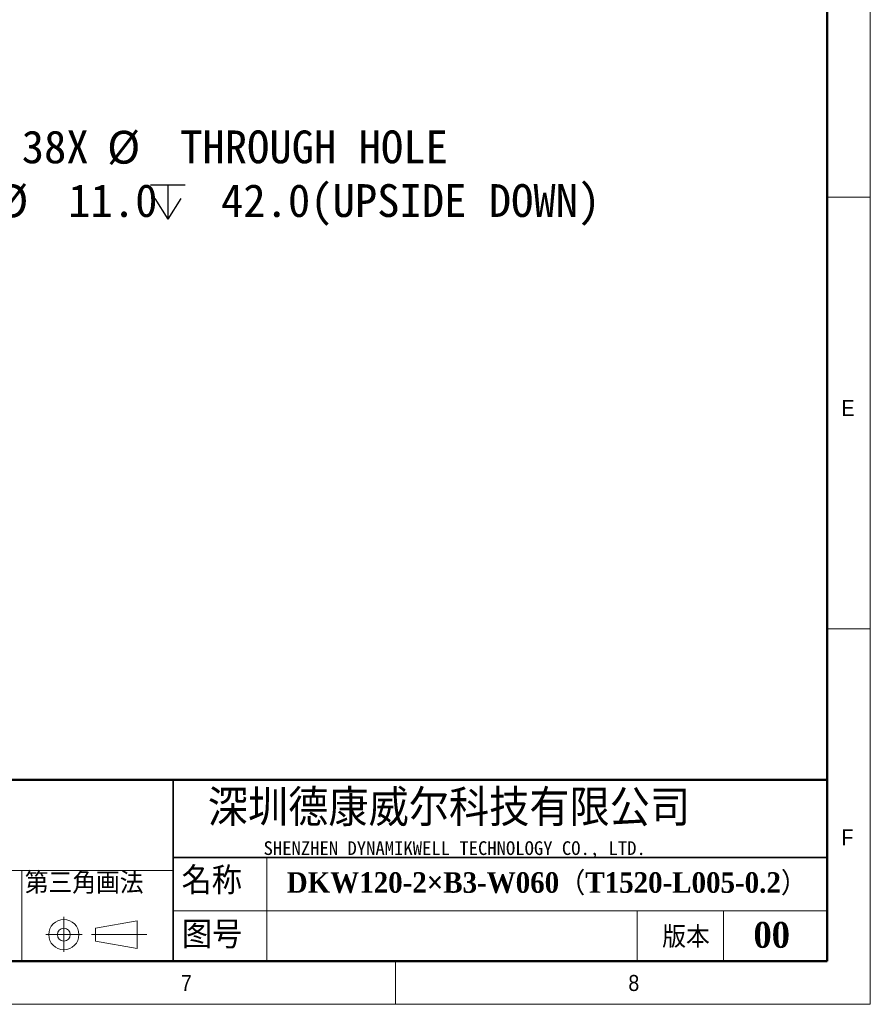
# Model space of a CAD drawing. Header units: millimetres. Extents: x 40 to 3320, y 40 to 2336.
# Tile 6 of 11: x 2532 to 3320, y 40 to 952. Entities that reach past the tile are written whole.
import ezdxf

# ---------------------------------------------------------------- set-up
doc = ezdxf.new("R2010")
doc.units = ezdxf.units.MM
doc.header["$LTSCALE"] = 8
doc.layers.add('DIMNS', color=7, linetype='Continuous')
doc.layers.add('黑色实线', color=7, linetype='Continuous')
doc.styles.add('SLDTEXTSTYLE1', font='Gothic.ttf', dxfattribs={"width": 0.913})
doc.styles.add('SLDTEXTSTYLE2', font='timesbd.ttf', dxfattribs={"width": 0.933})
doc.styles.add('SLDTEXTSTYLE4', font='txt', dxfattribs={"bigfont": 'bigfont'})
doc.styles.add('SLDTEXTSTYLE5', font='txt', dxfattribs={"bigfont": 'bigfont'})
doc.styles.add('SLDTEXTSTYLE6', font='txt')
doc.styles.add('SLDTEXTSTYLE7', font='timesbd.ttf', dxfattribs={"width": 0.933, "bigfont": 'bigfont'})
doc.styles.add('SLDTEXTSTYLE8', font='txt')
doc.dimstyles.new('SLDDIMSTYLE7', dxfattribs={"dimtxt": 30.4, "dimasz": 16, "dimexe": 0, "dimexo": 0.0625, "dimgap": 7.6, "dimtad": 0, "dimtih": 1, "dimtoh": 1, "dimdec": 1, "dimrnd": 1e-09, "dimzin": 4, "dimdsep": 46, "dimtxsty": 'SLDTEXTSTYLE8', "dimsah": 1, "dimcen": 0, "dimadec": 0, "dimazin": 1, "dimtfac": 1, "dimtdec": 1, "dimtofl": 0, "dimtmove": 0, "dimatfit": 3, "dimfxl": 0, "dimfrac": 2, "dimtolj": 1, "dimtzin": 12, "dimarcsym": 0})

# ---------------------------------------------------------------- blocks, each defined once
blk = doc.blocks.new('SW_SYMBOL_HOLE_SPOT')
at = {"layer": '黑色实线', "color": 0}
for p, q in [((0, 7000), (0, 600)), ((12800, 600), (12800, 7000)), ((0, 600), (12800, 600))]:
    blk.add_line(p, q, dxfattribs=at)
blk = doc.blocks.new('SW_SYMBOL_HOLE_DEPTH')
at = {"layer": '黑色实线', "color": 0}
for p, q in [((0, 7000), (6400, 7000)), ((3200, 7000), (3200, 600)), ((800, 4440), (3200, 600)), ((5600, 4440), (3200, 600))]:
    blk.add_line(p, q, dxfattribs=at)
blk = doc.blocks.new('_D_30')
at = {"layer": '黑色实线'}
for p, q in [((2343.77, 735.1), (2386.7, 809.46)), ((2386.7, 809.46), (2412.35, 809.46))]:
    blk.add_line(p, q, dxfattribs=at)
blk.add_solid([(2343.77, 735.1), (2353.85, 747.76), (2349.69, 750.16)], dxfattribs=at)
at = {"layer": '黑色实线', "xscale": 0.004985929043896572, "yscale": 0.004985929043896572, "zscale": 0.004985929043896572}
for name, p in [('SW_SYMBOL_HOLE_SPOT', (2425.05, 764.46)), ('SW_SYMBOL_HOLE_DEPTH', (2653.1, 764.46))]:
    blk.add_blockref(name, p, dxfattribs=at)
at = {"layer": '黑色实线', "char_height": 30.4, "attachment_point": 1, "style": 'SLDTEXTSTYLE8'}
for s, insert in [('38X ', (2533.64, 849.64)), ('%%c', (2612.76, 849.35)), (' THROUGH HOLE', (2659.73, 849.64)), (' 42.0(UPSIDE DOWN)', (2697.6, 799.9)), ('%%c', (2509.1, 799.61)), (' 11.0 ', (2556.07, 799.9))]:
    blk.add_mtext(s, dxfattribs=dict(at, insert=insert))

msp = doc.modelspace()

# ---------------------------------------------------------------- linework, layer by layer
at = {"color": 7, "linetype": 'Continuous', "lineweight": 18}
for p, q in [((3320, 40), (3320, 2336)), ((3280, 2296), (3280, 80)), ((3280, 788), (3320, 788)), ((3280, 388), (3320, 388)), ((2760.74, 176), (2760.74, 80)), ((2201.48, 164), (2674.01, 164)), ((2533.82, 164), (2533.82, 80)), ((2572.64, 121.19), (2572.64, 88.5)), ((2674.01, 126.72), (3280, 126.72)), ((3104, 126.72), (3104, 80)), ((3184, 126.72), (3184, 80)), ((2601.91, 110.55), (2640.75, 117.27)), ((2601.91, 98.55), (2601.91, 110.55)), ((2640.75, 117.27), (2640.75, 91.68)), ((2556, 104.55), (2589.61, 104.55)), ((2598.44, 104.55), (2649.56, 104.55)), ((2601.91, 98.55), (2640.75, 91.68)), ((80, 80), (3280, 80)), ((984, 80), (3280, 80)), ((2880, 80), (2880, 40)), ((40, 40), (3320, 40))]:
    msp.add_line(p, q, dxfattribs=at)
at = {"color": 7, "linetype": 'Continuous', "lineweight": 50}
for p, q in [((3280, 2296), (3280, 80)), ((3280, 248), (1464, 248)), ((80, 80), (3280, 80))]:
    msp.add_line(p, q, dxfattribs=at)
at = {"color": 7, "linetype": 'Continuous', "lineweight": 35}
for p, q in [((2674.01, 248), (2674.01, 80)), ((2674.01, 176), (3280, 176))]:
    msp.add_line(p, q, dxfattribs=at)
at = {"color": 7, "linetype": 'Continuous', "lineweight": 18}
for radius in [14, 6]:
    msp.add_circle((2572.64, 104.55), radius, dxfattribs=at)

# ---------------------------------------------------------------- texts
at = {"color": 7, "linetype": 'Continuous', "lineweight": 0}
for s, insert, char_height, attachment_point, style in [('E', (3293.33, 599.91), 14.82, 1, 'SLDTEXTSTYLE1'), ('深圳德康威尔科技有限公司', (2706.04, 238.94), 33.8667, 1, 'SLDTEXTSTYLE5'), ('F', (3293.33, 202.23), 14.82, 1, 'SLDTEXTSTYLE1'), ('SHENZHEN DYNAMIKWELL TECHNOLOGY CO., LTD.', (2757.74, 191.06), 12.7, 1, 'SLDTEXTSTYLE6'), ('名称', (2681.79, 167.24), 25.4, 1, 'SLDTEXTSTYLE4'), ('DKW120-2×B3-W060（T1520-L005-0.2）', (2779.24, 162.39), 19.05, 1, 'SLDTEXTSTYLE7'), ('图号', (2682.13, 117.17), 25.4, 1, 'SLDTEXTSTYLE4'), ('版本', (3127.2, 112.36), 20, 1, 'SLDTEXTSTYLE4'), ('00', (3228.64, 116.35), 24, 2, 'SLDTEXTSTYLE2'), ('7', (2681.17, 67.17), 14.82, 1, 'SLDTEXTSTYLE1'), ('8', (3095.82, 67.17), 14.82, 1, 'SLDTEXTSTYLE1')]:
    msp.add_mtext(s, dxfattribs=dict(at, insert=insert, char_height=char_height, attachment_point=attachment_point, style=style))
at = {"layer": 'DIMNS', "color": 7, "insert": (2536.48, 162.43), "char_height": 20, "attachment_point": 1, "style": 'SLDTEXTSTYLE4'}
msp.add_mtext('第三角画法', dxfattribs=at)

# ---------------------------------------------------------------- dimensions: what is measured, and where the dimension line sits
at = {"layer": '黑色实线'}
dim = msp.add_diameter_dim_2p(p1=(2340.47, 729.39), p2=(2343.77, 735.1), text='38X %%c THROUGH HOLE\\P{\\fGDT;v}%%c <> {\\fGDT;x} 42.0(UPSIDE DOWN)\\P', dimstyle='SLDDIMSTYLE7', dxfattribs=at)
dim.commit()
dim.dimension.update_dxf_attribs({"geometry": '_D_30', "text_midpoint": (2752.48, 809.46), "dimtype": 163})

doc.saveas('drawing.dxf')
